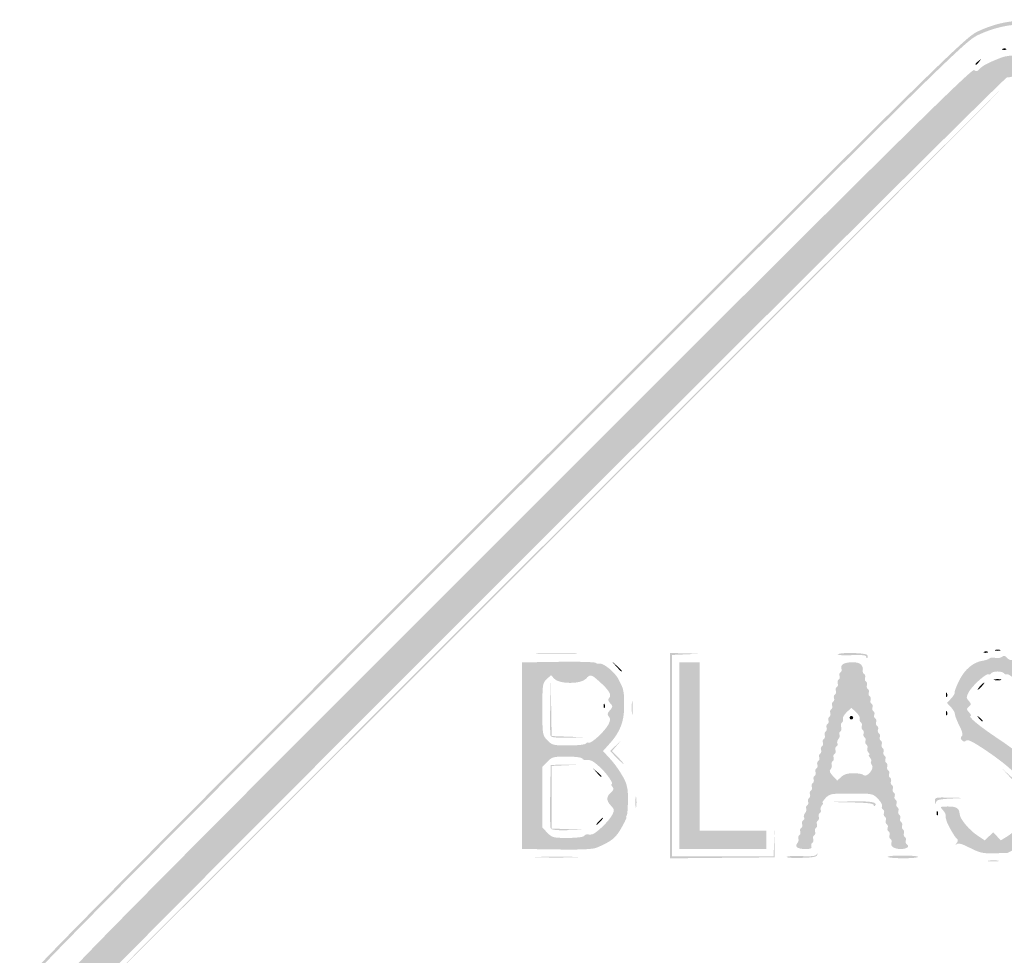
# Model space of a CAD drawing. Header units: inches. Extents: x -25.4 to 25.9, y -25.8 to 25.5.
# Tile 5 of 7: x -25.4 to -0.4, y 1.7 to 25.5. Entities that reach past the tile are written whole.
import ezdxf

# ---------------------------------------------------------------- set-up
doc = ezdxf.new("R2010")
doc.units = ezdxf.units.IN
doc.header["$MEASUREMENT"] = 0

msp = doc.modelspace()

# ---------------------------------------------------------------- hatches: boundary and pattern name
h = msp.add_hatch(color=7)
edge = h.paths.add_edge_path()
edge.add_spline(control_points=[(-0.212, -25.424), (-0.484, -25.386), (-0.873, -25.258), (-1.153, -25.114), (-1.398, -24.988), (-2.986, -23.418), (-13.203, -13.202), (-24.298, -2.108), (-24.98, -1.416), (-25.136, -1.106), (-25.351, -0.677), (-25.431, -0.377), (-25.43, 0), (-25.429, 0.491), (-25.292, 0.939), (-25.031, 1.305), (-24.888, 1.507), (-20.522, 5.905), (-13.097, 13.326), (-1.423, 24.994), (-1.387, 25.03), (-1.035, 25.191), (-0.609, 25.387), (-0.164, 25.475), (0.195, 25.435), (0.636, 25.386), (1.087, 25.212), (1.391, 24.975), (1.848, 24.619), (24.951, 1.466), (25.115, 1.2), (25.407, 0.727), (25.511, -0.076), (25.349, -0.601), (25.133, -1.3), (25.885, -0.52), (13.202, -13.203), (2.139, -24.266), (1.415, -24.98), (1.106, -25.137), (0.677, -25.354), (0.133, -25.472), (-0.212, -25.424)], knot_values=[0, 0, 0, 0, 1, 1, 1, 2, 2, 2, 3, 3, 3, 4, 4, 4, 5, 5, 5, 6, 6, 6, 7, 7, 7, 8, 8, 8, 9, 9, 9, 10, 10, 10, 11, 11, 11, 12, 12, 12, 13, 13, 13, 14, 14, 14, 14], degree=3, periodic=0)
edge = h.paths.add_edge_path(flags=0)
edge.add_spline(control_points=[(0.541, -25.26), (0.671, -25.232), (0.925, -25.134), (1.106, -25.043), (1.415, -24.886), (2.137, -24.174), (13.155, -13.156), (25.787, -0.523), (25.038, -1.3), (25.255, -0.601), (25.417, -0.076), (25.313, 0.727), (25.021, 1.2), (24.857, 1.466), (1.848, 24.525), (1.391, 24.88), (1.087, 25.118), (0.636, 25.291), (0.195, 25.341), (-0.164, 25.381), (-0.609, 25.293), (-1.035, 25.097), (-1.387, 24.936), (-1.423, 24.9), (-13.05, 13.279), (-20.444, 5.888), (-24.794, 1.507), (-24.937, 1.305), (-25.198, 0.939), (-25.335, 0.491), (-25.336, 0), (-25.337, -0.377), (-25.257, -0.677), (-25.042, -1.106), (-24.886, -1.416), (-24.206, -2.105), (-13.156, -13.155), (-0.527, -25.783), (-1.291, -25.047), (-0.612, -25.238), (-0.157, -25.365), (0.034, -25.369), (0.541, -25.26)], knot_values=[0, 0, 0, 0, 1, 1, 1, 2, 2, 2, 3, 3, 3, 4, 4, 4, 5, 5, 5, 6, 6, 6, 7, 7, 7, 8, 8, 8, 9, 9, 9, 10, 10, 10, 11, 11, 11, 12, 12, 12, 13, 13, 13, 14, 14, 14, 14], degree=3, periodic=0)
h = msp.add_hatch(color=7)
edge = h.paths.add_edge_path()
edge.add_spline(control_points=[(-0.142, -24.631), (-0.204, -24.566), (-0.287, -24.515), (-0.327, -24.519), (-0.367, -24.523), (-0.416, -24.521), (-0.435, -24.514), (-0.455, -24.508), (-0.486, -24.5), (-0.506, -24.497), (-0.791, -24.447), (-1.468, -23.784), (-12.667, -12.579), (-22.835, -2.406), (-24.29, -0.932), (-24.395, -0.706), (-24.46, -0.563), (-24.514, -0.413), (-24.514, -0.37), (-24.515, -0.328), (-24.546, -0.268), (-24.583, -0.237), (-24.638, -0.192), (-24.64, -0.162), (-24.595, -0.09), (-24.551, -0.019), (-24.552, 0.021), (-24.601, 0.099), (-24.653, 0.182), (-24.65, 0.21), (-24.584, 0.284), (-24.541, 0.332), (-24.519, 0.392), (-24.534, 0.417), (-24.55, 0.443), (-24.542, 0.478), (-24.515, 0.494), (-24.488, 0.511), (-24.475, 0.539), (-24.487, 0.557), (-24.498, 0.575), (-24.427, 0.71), (-24.328, 0.856), (-24.198, 1.05), (-24.164, 1.136), (-24.202, 1.174), (-24.24, 1.212), (-21.139, 4.341), (-12.742, 12.738), (-3.312, 22.168), (-1.218, 24.239), (-1.163, 24.194), (-1.111, 24.15), (-1.08, 24.157), (-1.017, 24.226), (-0.943, 24.309), (-0.77, 24.397), (-0.447, 24.519), (-0.266, 24.588), (0.267, 24.588), (0.438, 24.52), (0.511, 24.491), (0.588, 24.468), (0.61, 24.468), (0.632, 24.468), (0.756, 24.396), (0.886, 24.309), (1.058, 24.193), (1.136, 24.164), (1.174, 24.202), (1.212, 24.24), (4.341, 21.139), (12.74, 12.74), (21.138, 4.341), (24.24, 1.212), (24.202, 1.174), (24.164, 1.136), (24.198, 1.05), (24.328, 0.856), (24.427, 0.71), (24.498, 0.575), (24.487, 0.557), (24.475, 0.539), (24.488, 0.511), (24.515, 0.494), (24.542, 0.478), (24.55, 0.443), (24.534, 0.417), (24.519, 0.392), (24.541, 0.332), (24.584, 0.284), (24.65, 0.21), (24.653, 0.182), (24.601, 0.099), (24.552, 0.021), (24.551, -0.019), (24.595, -0.09), (24.64, -0.162), (24.638, -0.192), (24.583, -0.237), (24.546, -0.268), (24.515, -0.328), (24.514, -0.37), (24.514, -0.413), (24.46, -0.563), (24.395, -0.706), (24.29, -0.932), (22.835, -2.406), (12.667, -12.579), (1.468, -23.784), (0.791, -24.447), (0.506, -24.497), (0.486, -24.5), (0.455, -24.508), (0.435, -24.514), (0.416, -24.521), (0.367, -24.523), (0.327, -24.519), (0.287, -24.515), (0.204, -24.566), (0.142, -24.631), (0.081, -24.697), (0.017, -24.75), (0, -24.75), (-0.017, -24.75), (-0.081, -24.697), (-0.142, -24.631)], knot_values=[0, 0, 0, 0, 1, 1, 1, 2, 2, 2, 3, 3, 3, 4, 4, 4, 5, 5, 5, 6, 6, 6, 7, 7, 7, 8, 8, 8, 9, 9, 9, 10, 10, 10, 11, 11, 11, 12, 12, 12, 13, 13, 13, 14, 14, 14, 15, 15, 15, 16, 16, 16, 17, 17, 17, 18, 18, 18, 19, 19, 19, 20, 20, 20, 21, 21, 21, 22, 22, 22, 23, 23, 23, 24, 24, 24, 25, 25, 25, 26, 26, 26, 27, 27, 27, 28, 28, 28, 29, 29, 29, 30, 30, 30, 31, 31, 31, 32, 32, 32, 33, 33, 33, 34, 34, 34, 35, 35, 35, 36, 36, 36, 37, 37, 37, 38, 38, 38, 39, 39, 39, 40, 40, 40, 41, 41, 41, 42, 42, 42, 42], degree=3, periodic=0)
edge = h.paths.add_edge_path(flags=0)
edge.add_spline(control_points=[(-0.062, -23.993), (-0.025, -23.957), (0.015, -23.958), (0.079, -23.999), (0.153, -24.045), (0.204, -24.038), (0.356, -23.959), (0.601, -23.831), (23.927, -0.498), (23.997, -0.311), (24.039, -0.195), (24.033, -0.158), (23.953, -0.073)], knot_values=[0, 0, 0, 0, 1, 1, 1, 2, 2, 2, 3, 3, 3, 4, 4, 4, 4], degree=3, periodic=0)
edge.add_line((23.953, -0.073), (23.858, 0.028))
edge.add_line((23.858, 0.028), (23.955, 0.125))
edge.add_spline(control_points=[(23.955, 0.125), (24.046, 0.216), (24.048, 0.232), (23.981, 0.359), (23.886, 0.538), (0.42, 23.996), (0.329, 24.003), (0.22, 24.011), (0.171, 24.023), (0.082, 24.064), (0.037, 24.084), (-0.037, 24.085), (-0.082, 24.066), (-0.17, 24.027), (-0.217, 24.016), (-0.329, 24.004), (-0.421, 23.995), (-23.887, 0.535), (-23.981, 0.359), (-24.048, 0.232), (-24.046, 0.216), (-23.955, 0.125)], knot_values=[0, 0, 0, 0, 1, 1, 1, 2, 2, 2, 3, 3, 3, 4, 4, 4, 5, 5, 5, 6, 6, 6, 7, 7, 7, 7], degree=3, periodic=0)
edge.add_line((-23.955, 0.125), (-23.858, 0.028))
edge.add_line((-23.858, 0.028), (-23.959, -0.08))
edge.add_spline(control_points=[(-23.959, -0.08), (-24.053, -0.181), (-24.055, -0.193), (-23.981, -0.274), (-23.938, -0.322), (-23.918, -0.375), (-23.936, -0.394), (-23.982, -0.439), (-0.687, -23.738), (-0.426, -23.908), (-0.198, -24.057), (-0.139, -24.07), (-0.062, -23.993)], knot_values=[0, 0, 0, 0, 1, 1, 1, 2, 2, 2, 3, 3, 3, 4, 4, 4, 4], degree=3, periodic=0)
h = msp.add_hatch(color=7)
edge = h.paths.add_edge_path()
edge.add_spline(control_points=[(-0.432, 24.735), (-0.398, 24.749), (-0.358, 24.747), (-0.342, 24.731), (-0.326, 24.716), (-0.354, 24.705), (-0.404, 24.707), (-0.459, 24.709), (-0.47, 24.72), (-0.432, 24.735)], knot_values=[0, 0, 0, 0, 1, 1, 1, 2, 2, 2, 3, 3, 3, 3], degree=3, periodic=0)
h = msp.add_hatch(color=7)
edge = h.paths.add_edge_path()
edge.add_spline(control_points=[(-1.129, 24.344), (-1.129, 24.354), (-1.092, 24.391), (-1.047, 24.427), (-0.972, 24.485), (-0.971, 24.484), (-1.029, 24.409), (-1.091, 24.331), (-1.129, 24.306), (-1.129, 24.344)], knot_values=[0, 0, 0, 0, 1, 1, 1, 2, 2, 2, 3, 3, 3, 3], degree=3, periodic=0)
h = msp.add_hatch(color=7)
edge = h.paths.add_edge_path()
edge.add_spline(control_points=[(-12.116, 12.093), (-5.698, 18.511), (-0.436, 23.762), (-0.424, 23.762), (-0.411, 23.762), (-5.651, 18.511), (-12.069, 12.093), (-18.487, 5.675), (-23.749, 0.423), (-23.762, 0.423), (-23.775, 0.423), (-18.534, 5.675), (-12.116, 12.093)], knot_values=[0, 0, 0, 0, 1, 1, 1, 2, 2, 2, 3, 3, 3, 4, 4, 4, 4], degree=3, periodic=0)
h = msp.add_hatch(color=7)
edge = h.paths.add_edge_path()
edge.add_spline(control_points=[(-12.22, 9.352), (-11.966, 9.36), (-11.564, 9.36), (-11.326, 9.352), (-11.088, 9.343), (-11.295, 9.336), (-11.787, 9.336), (-12.279, 9.336), (-12.473, 9.343), (-12.22, 9.352)], knot_values=[0, 0, 0, 0, 1, 1, 1, 2, 2, 2, 3, 3, 3, 3], degree=3, periodic=0)
for points in [[(-8.893, 6.751), (-8.893, 9.364), (-8.505, 9.354), (-8.117, 9.345), (-8.481, 9.329), (-8.846, 9.313), (-8.846, 6.75), (-8.846, 4.188), (-7.554, 4.188), (-6.262, 4.188), (-6.245, 4.529), (-6.227, 4.87), (-6.231, 4.517), (-6.235, 4.164), (-7.564, 4.152), (-8.893, 4.139), (-8.893, 6.751)], [(-8.658, 6.752), (-8.658, 9.128), (-8.399, 9.128), (-8.14, 9.128), (-8.14, 6.987), (-8.14, 4.846), (-7.293, 4.846), (-6.446, 4.846), (-6.446, 4.611), (-6.446, 4.376), (-7.552, 4.376), (-8.658, 4.376), (-8.658, 6.752)]]:
    msp.add_hatch(color=7).paths.add_polyline_path(points)
h = msp.add_hatch(color=7)
edge = h.paths.add_edge_path()
edge.add_spline(control_points=[(-3.905, 9.265), (-3.905, 9.308), (-4.004, 9.32), (-4.278, 9.308), (-4.482, 9.3), (-4.64, 9.309), (-4.628, 9.328), (-4.593, 9.384), (-3.915, 9.37), (-3.88, 9.313), (-3.863, 9.286), (-3.862, 9.251), (-3.877, 9.235), (-3.893, 9.219), (-3.905, 9.233), (-3.905, 9.265)], knot_values=[0, 0, 0, 0, 1, 1, 1, 2, 2, 2, 3, 3, 3, 4, 4, 4, 5, 5, 5, 5], degree=3, periodic=0)
h = msp.add_hatch(color=7)
edge = h.paths.add_edge_path()
edge.add_spline(control_points=[(-1.265, 4.404), (-1.475, 4.511), (-1.564, 4.536), (-1.608, 4.498), (-1.653, 4.458), (-1.653, 4.464), (-1.607, 4.525), (-1.567, 4.578), (-1.564, 4.613), (-1.598, 4.634), (-1.644, 4.662), (-1.843, 5.009), (-1.862, 5.094), (-1.867, 5.113), (-1.876, 5.145), (-1.882, 5.164), (-1.888, 5.184), (-1.89, 5.218), (-1.886, 5.241), (-1.882, 5.263), (-1.914, 5.321), (-1.958, 5.37), (-2.035, 5.455), (-2.03, 5.458), (-1.822, 5.458), (-1.605, 5.458), (-1.539, 5.414), (-1.528, 5.262), (-1.519, 5.14), (-1.284, 4.857), (-1.077, 4.72)], knot_values=[0, 0, 0, 0, 1, 1, 1, 2, 2, 2, 3, 3, 3, 4, 4, 4, 5, 5, 5, 6, 6, 6, 7, 7, 7, 8, 8, 8, 9, 9, 9, 10, 10, 10, 10], degree=3, periodic=0)
edge.add_line((-1.077, 4.72), (-0.892, 4.597))
edge.add_line((-0.892, 4.597), (-0.785, 4.697))
edge.add_line((-0.785, 4.697), (-0.678, 4.798))
edge.add_line((-0.678, 4.798), (-0.578, 4.698))
edge.add_line((-0.578, 4.698), (-0.479, 4.598))
edge.add_line((-0.479, 4.598), (-0.312, 4.702))
edge.add_spline(control_points=[(-0.312, 4.702), (-0.125, 4.817), (0.061, 5.023), (0.17, 5.233), (0.238, 5.365), (0.236, 5.38), (0.146, 5.477)], knot_values=[0, 0, 0, 0, 1, 1, 1, 2, 2, 2, 2], degree=3, periodic=0)
edge.add_line((0.146, 5.477), (0.049, 5.58))
edge.add_line((0.049, 5.58), (0.146, 5.678))
edge.add_line((0.146, 5.678), (0.244, 5.775))
edge.add_line((0.244, 5.775), (0.149, 5.958))
edge.add_spline(control_points=[(0.149, 5.958), (0.019, 6.209), (-0.316, 6.517), (-0.855, 6.881), (-1.18, 7.1), (-1.325, 7.173), (-1.361, 7.137), (-1.397, 7.101), (-1.428, 7.102), (-1.468, 7.143), (-1.507, 7.182), (-1.51, 7.214), (-1.475, 7.248), (-1.441, 7.282), (-1.46, 7.364), (-1.537, 7.515), (-1.597, 7.635), (-1.647, 7.765), (-1.647, 7.804), (-1.647, 7.843), (-1.693, 7.924), (-1.749, 7.984)], knot_values=[0, 0, 0, 0, 1, 1, 1, 2, 2, 2, 3, 3, 3, 4, 4, 4, 5, 5, 5, 6, 6, 6, 7, 7, 7, 7], degree=3, periodic=0)
edge.add_line((-1.749, 7.984), (-1.851, 8.093))
edge.add_line((-1.851, 8.093), (-1.747, 8.204))
edge.add_spline(control_points=[(-1.747, 8.204), (-1.69, 8.266), (-1.649, 8.334), (-1.656, 8.357), (-1.664, 8.38), (-1.611, 8.52), (-1.538, 8.667), (-1.402, 8.945), (-1.176, 9.135), (-0.943, 9.166), (-0.878, 9.174), (-0.803, 9.2), (-0.775, 9.224), (-0.747, 9.247), (-0.678, 9.253), (-0.621, 9.238), (-0.564, 9.224), (-0.488, 9.235), (-0.453, 9.265), (-0.404, 9.305), (-0.375, 9.3), (-0.329, 9.246), (-0.297, 9.206), (-0.246, 9.179), (-0.217, 9.184), (-0.098, 9.207), (0.239, 8.975), (0.376, 8.776), (0.456, 8.659), (0.508, 8.564), (0.491, 8.564), (0.473, 8.564), (0.483, 8.535), (0.511, 8.501), (0.54, 8.466), (0.55, 8.423), (0.532, 8.406), (0.515, 8.389), (0.562, 8.311), (0.636, 8.234)], knot_values=[0, 0, 0, 0, 1, 1, 1, 2, 2, 2, 3, 3, 3, 4, 4, 4, 5, 5, 5, 6, 6, 6, 7, 7, 7, 8, 8, 8, 9, 9, 9, 10, 10, 10, 11, 11, 11, 12, 12, 12, 13, 13, 13, 13], degree=3, periodic=0)
edge.add_line((0.636, 8.234), (0.77, 8.093))
edge.add_line((0.77, 8.093), (0.425, 8.093))
edge.add_spline(control_points=[(0.425, 8.093), (0.091, 8.093), (0.082, 8.096), (0.159, 8.181), (0.229, 8.258), (0.23, 8.274), (0.166, 8.327), (0.127, 8.36), (0.105, 8.402), (0.118, 8.422), (0.149, 8.473), (-0.275, 8.856), (-0.327, 8.824), (-0.351, 8.809), (-0.383, 8.819), (-0.399, 8.845), (-0.416, 8.872), (-0.49, 8.893), (-0.565, 8.893), (-0.639, 8.893), (-0.714, 8.872), (-0.73, 8.845), (-0.746, 8.819), (-0.776, 8.808), (-0.796, 8.82), (-0.852, 8.855), (-1.216, 8.526), (-1.299, 8.366), (-1.365, 8.239), (-1.364, 8.218), (-1.296, 8.143), (-1.228, 8.068), (-1.228, 8.054), (-1.294, 7.999), (-1.36, 7.945), (-1.359, 7.93), (-1.288, 7.851), (-1.244, 7.803), (-1.226, 7.764), (-1.248, 7.764), (-1.346, 7.764), (-1.013, 7.487), (-0.538, 7.174), (-0.252, 6.985), (0.061, 6.743), (0.159, 6.635), (0.344, 6.43), (0.539, 6.052), (0.524, 5.926), (0.519, 5.886), (0.568, 5.803), (0.634, 5.742), (0.783, 5.602), (0.783, 5.55), (0.634, 5.41), (0.569, 5.349), (0.523, 5.277), (0.533, 5.249), (0.542, 5.222), (0.482, 5.068), (0.4, 4.907), (0.298, 4.708), (0.266, 4.6), (0.298, 4.567), (0.325, 4.54), (0.332, 4.504), (0.314, 4.486), (0.296, 4.468), (0.258, 4.476), (0.229, 4.504), (0.192, 4.541), (0.111, 4.516), (-0.064, 4.413), (-0.197, 4.335), (-0.311, 4.273), (-0.318, 4.276), (-0.324, 4.279), (-0.335, 4.28), (-0.341, 4.278), (-0.348, 4.276), (-0.494, 4.271), (-0.667, 4.267), (-0.934, 4.26), (-1.022, 4.28), (-1.265, 4.404)], knot_values=[0, 0, 0, 0, 1, 1, 1, 2, 2, 2, 3, 3, 3, 4, 4, 4, 5, 5, 5, 6, 6, 6, 7, 7, 7, 8, 8, 8, 9, 9, 9, 10, 10, 10, 11, 11, 11, 12, 12, 12, 13, 13, 13, 14, 14, 14, 15, 15, 15, 16, 16, 16, 17, 17, 17, 18, 18, 18, 19, 19, 19, 20, 20, 20, 21, 21, 21, 22, 22, 22, 23, 23, 23, 24, 24, 24, 25, 25, 25, 26, 26, 26, 27, 27, 27, 28, 28, 28, 28], degree=3, periodic=0)
h = msp.add_hatch(color=7)
edge = h.paths.add_edge_path()
edge.add_spline(control_points=[(-0.903, 9.396), (-0.869, 9.409), (-0.828, 9.408), (-0.813, 9.392), (-0.797, 9.376), (-0.825, 9.365), (-0.874, 9.367), (-0.929, 9.37), (-0.94, 9.381), (-0.903, 9.396)], knot_values=[0, 0, 0, 0, 1, 1, 1, 2, 2, 2, 3, 3, 3, 3], degree=3, periodic=0)
h = msp.add_hatch(color=7)
edge = h.paths.add_edge_path()
edge.add_spline(control_points=[(-0.623, 9.442), (-0.591, 9.455), (-0.538, 9.455), (-0.506, 9.442), (-0.473, 9.429), (-0.5, 9.418), (-0.565, 9.418), (-0.629, 9.418), (-0.656, 9.429), (-0.623, 9.442)], knot_values=[0, 0, 0, 0, 1, 1, 1, 2, 2, 2, 3, 3, 3, 3], degree=3, periodic=0)
h = msp.add_hatch(color=7)
edge = h.paths.add_edge_path()
edge.add_line((-11.775, 4.365), (-12.657, 4.378))
edge.add_line((-12.657, 4.378), (-12.657, 6.751))
edge.add_line((-12.657, 6.751), (-12.657, 9.124))
edge.add_line((-12.657, 9.124), (-11.752, 9.138))
edge.add_spline(control_points=[(-11.752, 9.138), (-11.253, 9.146), (-10.822, 9.135), (-10.792, 9.115), (-10.762, 9.095), (-10.72, 9.084), (-10.698, 9.091), (-10.601, 9.124), (-10.302, 8.885), (-10.204, 8.696), (-10.146, 8.584), (-10.095, 8.472), (-10.091, 8.446), (-10.087, 8.42), (-10.079, 8.378), (-10.073, 8.352), (-10.066, 8.326), (-10.061, 8.164), (-10.061, 7.992), (-10.061, 7.619), (-10.167, 7.347), (-10.423, 7.064)], knot_values=[0, 0, 0, 0, 1, 1, 1, 2, 2, 2, 3, 3, 3, 4, 4, 4, 5, 5, 5, 6, 6, 6, 7, 7, 7, 7], degree=3, periodic=0)
edge.add_line((-10.423, 7.064), (-10.598, 6.869))
edge.add_line((-10.598, 6.869), (-10.408, 6.662))
edge.add_spline(control_points=[(-10.408, 6.662), (-10.236, 6.476), (-10.015, 6.12), (-9.997, 5.999), (-9.993, 5.973), (-9.985, 5.936), (-9.979, 5.917), (-9.951, 5.829), (-9.963, 5.281), (-9.994, 5.231), (-10.013, 5.201), (-10.017, 5.176), (-10.004, 5.176), (-9.992, 5.176), (-10.048, 5.057), (-10.131, 4.911), (-10.277, 4.655), (-10.378, 4.574), (-10.752, 4.413), (-10.854, 4.369), (-11.135, 4.356), (-11.775, 4.365)], knot_values=[0, 0, 0, 0, 1, 1, 1, 2, 2, 2, 3, 3, 3, 4, 4, 4, 5, 5, 5, 6, 6, 6, 7, 7, 7, 7], degree=3, periodic=0)
edge = h.paths.add_edge_path(flags=0)
edge.add_spline(control_points=[(-11.08, 4.707), (-11.064, 4.733), (-11.026, 4.752), (-10.995, 4.748), (-10.965, 4.744), (-10.913, 4.744), (-10.881, 4.747), (-10.79, 4.755), (-10.448, 5.082), (-10.369, 5.236), (-10.302, 5.364), (-10.304, 5.381), (-10.395, 5.478), (-10.518, 5.608), (-10.519, 5.702), (-10.399, 5.811), (-10.327, 5.876), (-10.317, 5.911), (-10.358, 5.959), (-10.387, 5.994), (-10.397, 6.023), (-10.38, 6.023), (-10.311, 6.023), (-10.5, 6.3), (-10.678, 6.462), (-10.861, 6.627), (-10.918, 6.654), (-11.042, 6.639), (-11.073, 6.635), (-11.111, 6.654), (-11.127, 6.68), (-11.144, 6.707), (-11.321, 6.729), (-11.522, 6.729), (-11.86, 6.729), (-11.896, 6.719), (-12.013, 6.597)], knot_values=[0, 0, 0, 0, 1, 1, 1, 2, 2, 2, 3, 3, 3, 4, 4, 4, 5, 5, 5, 6, 6, 6, 7, 7, 7, 8, 8, 8, 9, 9, 9, 10, 10, 10, 11, 11, 11, 12, 12, 12, 12], degree=3, periodic=0)
edge.add_line((-12.013, 6.597), (-12.14, 6.465))
edge.add_line((-12.14, 6.465), (-12.14, 5.693))
edge.add_line((-12.14, 5.693), (-12.14, 4.922))
edge.add_line((-12.14, 4.922), (-12.013, 4.79))
edge.add_spline(control_points=[(-12.013, 4.79), (-11.895, 4.667), (-11.863, 4.658), (-11.499, 4.658), (-11.284, 4.658), (-11.097, 4.68), (-11.08, 4.707)], knot_values=[0, 0, 0, 0, 1, 1, 1, 2, 2, 2, 2], degree=3, periodic=0)
edge = h.paths.add_edge_path(flags=0)
edge.add_spline(control_points=[(-11.034, 7.059), (-11.017, 7.085), (-10.985, 7.095), (-10.962, 7.081), (-10.905, 7.045), (-10.55, 7.372), (-10.463, 7.54), (-10.408, 7.647), (-10.405, 7.691), (-10.449, 7.745), (-10.494, 7.799), (-10.489, 7.832), (-10.422, 7.906), (-10.343, 7.992), (-10.343, 8.005), (-10.414, 8.084), (-10.47, 8.145), (-10.477, 8.184), (-10.441, 8.221), (-10.371, 8.29), (-10.443, 8.414), (-10.679, 8.627), (-10.9, 8.826), (-10.92, 8.831), (-11.034, 8.705), (-11.158, 8.568), (-11.71, 8.568), (-11.835, 8.706)], knot_values=[0, 0, 0, 0, 1, 1, 1, 2, 2, 2, 3, 3, 3, 4, 4, 4, 5, 5, 5, 6, 6, 6, 7, 7, 7, 8, 8, 8, 9, 9, 9, 9], degree=3, periodic=0)
edge.add_line((-11.835, 8.706), (-11.92, 8.8))
edge.add_line((-11.92, 8.8), (-12.03, 8.697))
edge.add_spline(control_points=[(-12.03, 8.697), (-12.135, 8.599), (-12.14, 8.565), (-12.14, 7.935), (-12.14, 7.283), (-12.138, 7.273), (-12.013, 7.143), (-11.894, 7.018), (-11.865, 7.011), (-11.475, 7.011), (-11.247, 7.011), (-11.05, 7.032), (-11.034, 7.059)], knot_values=[0, 0, 0, 0, 1, 1, 1, 2, 2, 2, 3, 3, 3, 4, 4, 4, 4], degree=3, periodic=0)
h = msp.add_hatch(color=7)
edge = h.paths.add_edge_path()
edge.add_line((-10.261, 9.022), (-10.375, 9.152))
edge.add_line((-10.375, 9.152), (-10.246, 9.038))
edge.add_spline(control_points=[(-10.246, 9.038), (-10.125, 8.931), (-10.095, 8.893), (-10.132, 8.893), (-10.14, 8.893), (-10.198, 8.951), (-10.261, 9.022)], knot_values=[0, 0, 0, 0, 1, 1, 1, 2, 2, 2, 2], degree=3, periodic=0)
h = msp.add_hatch(color=7)
edge = h.paths.add_edge_path()
edge.add_spline(control_points=[(-5.672, 4.427), (-5.69, 4.455), (-5.682, 4.5), (-5.655, 4.527), (-5.629, 4.554), (-5.617, 4.603), (-5.63, 4.636), (-5.642, 4.669), (-5.631, 4.709), (-5.605, 4.726), (-5.578, 4.742), (-5.568, 4.784), (-5.581, 4.82), (-5.595, 4.855), (-5.584, 4.897), (-5.558, 4.914), (-5.531, 4.93), (-5.52, 4.973), (-5.534, 5.008), (-5.548, 5.043), (-5.536, 5.086), (-5.508, 5.104), (-5.48, 5.121), (-5.469, 5.156), (-5.485, 5.181), (-5.501, 5.206), (-5.489, 5.257), (-5.458, 5.293), (-5.428, 5.33), (-5.416, 5.381), (-5.431, 5.406), (-5.447, 5.431), (-5.437, 5.466), (-5.409, 5.483), (-5.381, 5.501), (-5.369, 5.544), (-5.382, 5.579), (-5.396, 5.614), (-5.385, 5.657), (-5.359, 5.673), (-5.332, 5.69), (-5.322, 5.732), (-5.335, 5.767), (-5.349, 5.803), (-5.338, 5.845), (-5.312, 5.861), (-5.285, 5.878), (-5.275, 5.92), (-5.288, 5.955), (-5.302, 5.991), (-5.291, 6.033), (-5.265, 6.05), (-5.238, 6.066), (-5.228, 6.108), (-5.241, 6.144), (-5.255, 6.179), (-5.244, 6.221), (-5.218, 6.238), (-5.191, 6.254), (-5.181, 6.297), (-5.194, 6.332), (-5.208, 6.367), (-5.197, 6.41), (-5.171, 6.426), (-5.144, 6.442), (-5.134, 6.485), (-5.147, 6.52), (-5.161, 6.556), (-5.15, 6.598), (-5.124, 6.614), (-5.097, 6.631), (-5.086, 6.673), (-5.1, 6.708), (-5.114, 6.744), (-5.103, 6.786), (-5.076, 6.802), (-5.05, 6.819), (-5.039, 6.861), (-5.053, 6.897), (-5.067, 6.932), (-5.056, 6.974), (-5.029, 6.991), (-5.003, 7.007), (-4.992, 7.049), (-5.006, 7.085), (-5.019, 7.12), (-5.009, 7.162), (-4.982, 7.179), (-4.956, 7.195), (-4.945, 7.238), (-4.959, 7.273), (-4.972, 7.308), (-4.962, 7.351), (-4.935, 7.367), (-4.909, 7.383), (-4.898, 7.426), (-4.912, 7.461), (-4.925, 7.497), (-4.915, 7.539), (-4.888, 7.555), (-4.862, 7.572), (-4.851, 7.614), (-4.865, 7.649), (-4.878, 7.685), (-4.868, 7.727), (-4.841, 7.744), (-4.815, 7.76), (-4.804, 7.802), (-4.818, 7.838), (-4.831, 7.873), (-4.821, 7.915), (-4.794, 7.932), (-4.768, 7.948), (-4.757, 7.99), (-4.771, 8.026), (-4.784, 8.061), (-4.774, 8.104), (-4.747, 8.12), (-4.721, 8.136), (-4.71, 8.179), (-4.724, 8.214), (-4.737, 8.249), (-4.727, 8.292), (-4.7, 8.308), (-4.674, 8.325), (-4.663, 8.367), (-4.677, 8.402), (-4.69, 8.438), (-4.68, 8.48), (-4.653, 8.496), (-4.627, 8.513), (-4.616, 8.555), (-4.629, 8.59), (-4.643, 8.626), (-4.632, 8.668), (-4.606, 8.685), (-4.579, 8.701), (-4.569, 8.743), (-4.582, 8.779), (-4.596, 8.814), (-4.585, 8.856), (-4.559, 8.873), (-4.532, 8.889), (-4.521, 8.93), (-4.534, 8.963), (-4.572, 9.063), (-4.462, 9.128), (-4.254, 9.128), (-4.059, 9.128), (-3.971, 9.054), (-3.993, 8.908), (-3.998, 8.878), (-3.981, 8.84), (-3.956, 8.825), (-3.93, 8.809), (-3.921, 8.767), (-3.934, 8.732), (-3.948, 8.696), (-3.937, 8.654), (-3.911, 8.638), (-3.884, 8.621), (-3.874, 8.579), (-3.887, 8.543), (-3.901, 8.508), (-3.89, 8.466), (-3.864, 8.449), (-3.837, 8.433), (-3.827, 8.391), (-3.84, 8.355), (-3.854, 8.32), (-3.843, 8.277), (-3.817, 8.261), (-3.79, 8.245), (-3.779, 8.202), (-3.793, 8.167), (-3.807, 8.132), (-3.796, 8.089), (-3.77, 8.073), (-3.743, 8.057), (-3.732, 8.014), (-3.746, 7.979), (-3.76, 7.943), (-3.749, 7.901), (-3.722, 7.885), (-3.696, 7.868), (-3.685, 7.826), (-3.699, 7.791), (-3.713, 7.755), (-3.702, 7.713), (-3.675, 7.696), (-3.649, 7.68), (-3.638, 7.638), (-3.652, 7.602), (-3.665, 7.567), (-3.655, 7.525), (-3.628, 7.508), (-3.602, 7.492), (-3.591, 7.45), (-3.605, 7.414), (-3.618, 7.379), (-3.608, 7.336), (-3.581, 7.32), (-3.555, 7.304), (-3.544, 7.261), (-3.558, 7.226), (-3.571, 7.191), (-3.561, 7.148), (-3.534, 7.132), (-3.508, 7.115), (-3.497, 7.073), (-3.511, 7.038), (-3.524, 7.002), (-3.514, 6.96), (-3.487, 6.944), (-3.461, 6.927), (-3.45, 6.885), (-3.464, 6.85), (-3.477, 6.814), (-3.467, 6.772), (-3.44, 6.755), (-3.414, 6.739), (-3.403, 6.697), (-3.417, 6.661), (-3.43, 6.626), (-3.42, 6.584), (-3.393, 6.567), (-3.367, 6.551), (-3.356, 6.508), (-3.37, 6.473), (-3.383, 6.438), (-3.373, 6.395), (-3.346, 6.379), (-3.32, 6.363), (-3.309, 6.32), (-3.323, 6.285), (-3.336, 6.249), (-3.326, 6.207), (-3.299, 6.191), (-3.272, 6.174), (-3.262, 6.132), (-3.275, 6.097), (-3.289, 6.061), (-3.278, 6.019), (-3.252, 6.003), (-3.225, 5.986), (-3.215, 5.944), (-3.228, 5.908), (-3.242, 5.873), (-3.231, 5.831), (-3.205, 5.814), (-3.178, 5.798), (-3.168, 5.756), (-3.181, 5.72), (-3.195, 5.685), (-3.184, 5.643), (-3.158, 5.626), (-3.131, 5.61), (-3.121, 5.567), (-3.134, 5.532), (-3.148, 5.497), (-3.137, 5.454), (-3.111, 5.438), (-3.084, 5.422), (-3.074, 5.379), (-3.087, 5.344), (-3.101, 5.308), (-3.09, 5.266), (-3.064, 5.25), (-3.037, 5.233), (-3.027, 5.191), (-3.04, 5.156), (-3.054, 5.12), (-3.043, 5.078), (-3.017, 5.061), (-2.99, 5.045), (-2.98, 5.003), (-2.993, 4.967), (-3.007, 4.932), (-2.996, 4.89), (-2.97, 4.873), (-2.943, 4.857), (-2.933, 4.815), (-2.946, 4.779), (-2.96, 4.744), (-2.949, 4.701), (-2.923, 4.685), (-2.896, 4.669), (-2.885, 4.626), (-2.899, 4.591), (-2.913, 4.556), (-2.901, 4.512), (-2.873, 4.495), (-2.785, 4.441), (-2.869, 4.376), (-3.028, 4.376), (-3.196, 4.376), (-3.299, 4.448), (-3.263, 4.542), (-3.251, 4.575), (-3.262, 4.615), (-3.288, 4.632), (-3.315, 4.648), (-3.326, 4.69), (-3.312, 4.726), (-3.298, 4.761), (-3.309, 4.803), (-3.336, 4.82), (-3.362, 4.836), (-3.373, 4.878), (-3.359, 4.914), (-3.345, 4.949), (-3.356, 4.992), (-3.383, 5.008), (-3.409, 5.024), (-3.42, 5.067), (-3.406, 5.102), (-3.393, 5.137), (-3.403, 5.18), (-3.43, 5.196), (-3.456, 5.213), (-3.467, 5.255), (-3.453, 5.29), (-3.44, 5.326), (-3.451, 5.369), (-3.48, 5.386), (-3.508, 5.403), (-3.517, 5.439), (-3.501, 5.465), (-3.485, 5.491), (-3.531, 5.575), (-3.603, 5.65), (-3.734, 5.787), (-3.739, 5.788), (-4.282, 5.788), (-4.806, 5.788), (-4.835, 5.782), (-4.941, 5.67), (-5.001, 5.605), (-5.034, 5.552), (-5.014, 5.552), (-4.993, 5.552), (-5.002, 5.521), (-5.033, 5.484), (-5.064, 5.446), (-5.077, 5.395), (-5.062, 5.369), (-5.046, 5.344), (-5.056, 5.309), (-5.084, 5.292), (-5.112, 5.275), (-5.124, 5.232), (-5.111, 5.196), (-5.097, 5.161), (-5.108, 5.118), (-5.134, 5.102), (-5.161, 5.086), (-5.171, 5.043), (-5.158, 5.008), (-5.144, 4.973), (-5.155, 4.93), (-5.181, 4.914), (-5.208, 4.897), (-5.218, 4.855), (-5.205, 4.82), (-5.191, 4.784), (-5.202, 4.742), (-5.228, 4.726), (-5.255, 4.709), (-5.265, 4.667), (-5.252, 4.632), (-5.238, 4.596), (-5.249, 4.554), (-5.275, 4.537), (-5.302, 4.521), (-5.312, 4.478), (-5.298, 4.442), (-5.279, 4.392), (-5.319, 4.376), (-5.457, 4.376), (-5.558, 4.376), (-5.655, 4.399), (-5.672, 4.427)], knot_values=[0, 0, 0, 0, 1, 1, 1, 2, 2, 2, 3, 3, 3, 4, 4, 4, 5, 5, 5, 6, 6, 6, 7, 7, 7, 8, 8, 8, 9, 9, 9, 10, 10, 10, 11, 11, 11, 12, 12, 12, 13, 13, 13, 14, 14, 14, 15, 15, 15, 16, 16, 16, 17, 17, 17, 18, 18, 18, 19, 19, 19, 20, 20, 20, 21, 21, 21, 22, 22, 22, 23, 23, 23, 24, 24, 24, 25, 25, 25, 26, 26, 26, 27, 27, 27, 28, 28, 28, 29, 29, 29, 30, 30, 30, 31, 31, 31, 32, 32, 32, 33, 33, 33, 34, 34, 34, 35, 35, 35, 36, 36, 36, 37, 37, 37, 38, 38, 38, 39, 39, 39, 40, 40, 40, 41, 41, 41, 42, 42, 42, 43, 43, 43, 44, 44, 44, 45, 45, 45, 46, 46, 46, 47, 47, 47, 48, 48, 48, 49, 49, 49, 50, 50, 50, 51, 51, 51, 52, 52, 52, 53, 53, 53, 54, 54, 54, 55, 55, 55, 56, 56, 56, 57, 57, 57, 58, 58, 58, 59, 59, 59, 60, 60, 60, 61, 61, 61, 62, 62, 62, 63, 63, 63, 64, 64, 64, 65, 65, 65, 66, 66, 66, 67, 67, 67, 68, 68, 68, 69, 69, 69, 70, 70, 70, 71, 71, 71, 72, 72, 72, 73, 73, 73, 74, 74, 74, 75, 75, 75, 76, 76, 76, 77, 77, 77, 78, 78, 78, 79, 79, 79, 80, 80, 80, 81, 81, 81, 82, 82, 82, 83, 83, 83, 84, 84, 84, 85, 85, 85, 86, 86, 86, 87, 87, 87, 88, 88, 88, 89, 89, 89, 90, 90, 90, 91, 91, 91, 92, 92, 92, 93, 93, 93, 94, 94, 94, 95, 95, 95, 96, 96, 96, 97, 97, 97, 98, 98, 98, 99, 99, 99, 100, 100, 100, 101, 101, 101, 102, 102, 102, 103, 103, 103, 104, 104, 104, 105, 105, 105, 106, 106, 106, 107, 107, 107, 108, 108, 108, 109, 109, 109, 110, 110, 110, 111, 111, 111, 112, 112, 112, 113, 113, 113, 114, 114, 114, 115, 115, 115, 116, 116, 116, 117, 117, 117, 118, 118, 118, 119, 119, 119, 120, 120, 120, 121, 121, 121, 122, 122, 122, 123, 123, 123, 124, 124, 124, 125, 125, 125, 126, 126, 126, 127, 127, 127, 127], degree=3, periodic=0)
edge = h.paths.add_edge_path(flags=0)
edge.add_spline(control_points=[(-4.229, 6.305), (-4.113, 6.305), (-3.997, 6.284), (-3.971, 6.257), (-3.895, 6.182), (-3.688, 6.425), (-3.757, 6.508), (-3.786, 6.544), (-3.797, 6.586), (-3.781, 6.602), (-3.764, 6.619), (-3.778, 6.665), (-3.81, 6.704), (-3.843, 6.743), (-3.852, 6.776), (-3.831, 6.776), (-3.81, 6.776), (-3.816, 6.799), (-3.845, 6.828), (-3.874, 6.857), (-3.888, 6.908), (-3.875, 6.941), (-3.862, 6.974), (-3.874, 7.015), (-3.9, 7.031), (-3.927, 7.048), (-3.937, 7.09), (-3.924, 7.125), (-3.91, 7.161), (-3.921, 7.203), (-3.947, 7.219), (-3.974, 7.236), (-3.984, 7.278), (-3.971, 7.314), (-3.957, 7.349), (-3.968, 7.391), (-3.994, 7.408), (-4.021, 7.424), (-4.031, 7.466), (-4.018, 7.502), (-4.004, 7.537), (-4.015, 7.579), (-4.041, 7.596), (-4.068, 7.612), (-4.079, 7.652), (-4.067, 7.685), (-4.054, 7.718), (-4.097, 7.795), (-4.163, 7.857)], knot_values=[0, 0, 0, 0, 1, 1, 1, 2, 2, 2, 3, 3, 3, 4, 4, 4, 5, 5, 5, 6, 6, 6, 7, 7, 7, 8, 8, 8, 9, 9, 9, 10, 10, 10, 11, 11, 11, 12, 12, 12, 13, 13, 13, 14, 14, 14, 15, 15, 15, 16, 16, 16, 16], degree=3, periodic=0)
edge.add_line((-4.163, 7.857), (-4.282, 7.968))
edge.add_line((-4.282, 7.968), (-4.401, 7.857))
edge.add_spline(control_points=[(-4.401, 7.857), (-4.466, 7.795), (-4.51, 7.718), (-4.497, 7.685), (-4.484, 7.652), (-4.495, 7.613), (-4.521, 7.597), (-4.547, 7.581), (-4.556, 7.529), (-4.541, 7.481), (-4.526, 7.434), (-4.536, 7.381), (-4.563, 7.365), (-4.59, 7.348), (-4.6, 7.313), (-4.584, 7.288), (-4.569, 7.263), (-4.581, 7.212), (-4.611, 7.176), (-4.642, 7.139), (-4.654, 7.089), (-4.638, 7.063), (-4.622, 7.038), (-4.633, 7.003), (-4.661, 6.986), (-4.689, 6.969), (-4.701, 6.925), (-4.687, 6.89), (-4.673, 6.855), (-4.684, 6.812), (-4.711, 6.796), (-4.737, 6.78), (-4.748, 6.737), (-4.734, 6.702), (-4.721, 6.666), (-4.731, 6.624), (-4.758, 6.608), (-4.784, 6.591), (-4.795, 6.551), (-4.783, 6.518), (-4.77, 6.485), (-4.783, 6.434), (-4.812, 6.406), (-4.85, 6.367), (-4.834, 6.322), (-4.753, 6.235)], knot_values=[0, 0, 0, 0, 1, 1, 1, 2, 2, 2, 3, 3, 3, 4, 4, 4, 5, 5, 5, 6, 6, 6, 7, 7, 7, 8, 8, 8, 9, 9, 9, 10, 10, 10, 11, 11, 11, 12, 12, 12, 13, 13, 13, 14, 14, 14, 15, 15, 15, 15], degree=3, periodic=0)
edge.add_line((-4.753, 6.235), (-4.641, 6.116))
edge.add_line((-4.641, 6.116), (-4.541, 6.211))
edge.add_spline(control_points=[(-4.541, 6.211), (-4.471, 6.276), (-4.376, 6.305), (-4.229, 6.305)], knot_values=[0, 0, 0, 0, 1, 1, 1, 1], degree=3, periodic=0)
h = msp.add_hatch(color=7)
edge = h.paths.add_edge_path()
edge.add_spline(control_points=[(-11.931, 7.26), (-11.944, 7.294), (-11.948, 7.617), (-11.94, 7.978)], knot_values=[0, 0, 0, 0, 1, 1, 1, 1], degree=3, periodic=0)
edge.add_line((-11.94, 7.978), (-11.925, 8.634))
edge.add_line((-11.925, 8.634), (-11.915, 7.942))
edge.add_line((-11.915, 7.942), (-11.904, 7.25))
edge.add_line((-11.904, 7.25), (-11.469, 7.234))
edge.add_line((-11.469, 7.234), (-11.034, 7.219))
edge.add_line((-11.034, 7.219), (-11.471, 7.209))
edge.add_spline(control_points=[(-11.471, 7.209), (-11.793, 7.202), (-11.914, 7.215), (-11.931, 7.26)], knot_values=[0, 0, 0, 0, 1, 1, 1, 1], degree=3, periodic=0)
h = msp.add_hatch(color=7)
edge = h.paths.add_edge_path()
edge.add_spline(control_points=[(-1.012, 8.517), (-0.965, 8.568), (-0.916, 8.611), (-0.903, 8.611), (-0.89, 8.611), (-0.918, 8.568), (-0.965, 8.517), (-1.011, 8.465), (-1.06, 8.423), (-1.073, 8.423), (-1.086, 8.423), (-1.058, 8.465), (-1.012, 8.517)], knot_values=[0, 0, 0, 0, 1, 1, 1, 2, 2, 2, 3, 3, 3, 4, 4, 4, 4], degree=3, periodic=0)
h = msp.add_hatch(color=7)
edge = h.paths.add_edge_path()
edge.add_spline(control_points=[(-0.647, 8.69), (-0.602, 8.702), (-0.528, 8.702), (-0.482, 8.69), (-0.437, 8.678), (-0.474, 8.669), (-0.565, 8.669), (-0.655, 8.669), (-0.692, 8.678), (-0.647, 8.69)], knot_values=[0, 0, 0, 0, 1, 1, 1, 2, 2, 2, 3, 3, 3, 3], degree=3, periodic=0)
h = msp.add_hatch(color=7)
edge = h.paths.add_edge_path()
edge.add_spline(control_points=[(-1.878, 8.309), (-1.876, 8.364), (-1.865, 8.375), (-1.85, 8.337), (-1.836, 8.303), (-1.838, 8.263), (-1.854, 8.247), (-1.869, 8.231), (-1.88, 8.259), (-1.878, 8.309)], knot_values=[0, 0, 0, 0, 1, 1, 1, 2, 2, 2, 3, 3, 3, 3], degree=3, periodic=0)
h = msp.add_hatch(color=7)
edge = h.paths.add_edge_path()
edge.add_spline(control_points=[(-10.583, 8.027), (-10.581, 8.081), (-10.57, 8.092), (-10.555, 8.055), (-10.541, 8.021), (-10.543, 7.98), (-10.559, 7.965), (-10.574, 7.949), (-10.585, 7.977), (-10.583, 8.027)], knot_values=[0, 0, 0, 0, 1, 1, 1, 2, 2, 2, 3, 3, 3, 3], degree=3, periodic=0)
h = msp.add_hatch(color=7)
edge = h.paths.add_edge_path()
edge.add_spline(control_points=[(-9.867, 7.976), (-9.866, 8.131), (-9.858, 8.189), (-9.847, 8.104), (-9.837, 8.02), (-9.837, 7.892), (-9.848, 7.822), (-9.858, 7.751), (-9.867, 7.82), (-9.867, 7.976)], knot_values=[0, 0, 0, 0, 1, 1, 1, 2, 2, 2, 3, 3, 3, 3], degree=3, periodic=0)
h = msp.add_hatch(color=7)
edge = h.paths.add_edge_path()
edge.add_spline(control_points=[(-4.329, 7.717), (-4.329, 7.743), (-4.308, 7.764), (-4.282, 7.764), (-4.256, 7.764), (-4.235, 7.743), (-4.235, 7.717), (-4.235, 7.691), (-4.256, 7.67), (-4.282, 7.67), (-4.308, 7.67), (-4.329, 7.691), (-4.329, 7.717)], knot_values=[0, 0, 0, 0, 1, 1, 1, 2, 2, 2, 3, 3, 3, 4, 4, 4, 4], degree=3, periodic=0)
h = msp.add_hatch(color=7)
edge = h.paths.add_edge_path()
edge.add_spline(control_points=[(-1.878, 7.838), (-1.876, 7.893), (-1.865, 7.904), (-1.85, 7.867), (-1.836, 7.833), (-1.838, 7.792), (-1.854, 7.777), (-1.869, 7.761), (-1.88, 7.789), (-1.878, 7.838)], knot_values=[0, 0, 0, 0, 1, 1, 1, 2, 2, 2, 3, 3, 3, 3], degree=3, periodic=0)
h = msp.add_hatch(color=7)
edge = h.paths.add_edge_path()
edge.add_spline(control_points=[(-1.041, 7.705), (-1.1, 7.78), (-1.098, 7.781), (-1.023, 7.723), (-0.945, 7.661), (-0.92, 7.623), (-0.959, 7.623), (-0.969, 7.623), (-1.006, 7.66), (-1.041, 7.705)], knot_values=[0, 0, 0, 0, 1, 1, 1, 2, 2, 2, 3, 3, 3, 3], degree=3, periodic=0)
h = msp.add_hatch(color=7)
edge = h.paths.add_edge_path()
edge.add_line((-10.258, 6.706), (-10.419, 6.871))
edge.add_line((-10.419, 6.871), (-10.281, 7))
edge.add_line((-10.281, 7), (-10.143, 7.129))
edge.add_line((-10.143, 7.129), (-10.256, 6.999))
edge.add_line((-10.256, 6.999), (-10.369, 6.869))
edge.add_line((-10.369, 6.869), (-10.21, 6.705))
edge.add_spline(control_points=[(-10.21, 6.705), (-10.123, 6.614), (-10.062, 6.54), (-10.074, 6.54), (-10.087, 6.54), (-10.17, 6.615), (-10.258, 6.706)], knot_values=[0, 0, 0, 0, 1, 1, 1, 2, 2, 2, 2], degree=3, periodic=0)
h = msp.add_hatch(color=7)
edge = h.paths.add_edge_path()
edge.add_spline(control_points=[(-11.931, 4.907), (-11.944, 4.94), (-11.948, 5.316), (-11.941, 5.742)], knot_values=[0, 0, 0, 0, 1, 1, 1, 1], degree=3, periodic=0)
edge.add_line((-11.941, 5.742), (-11.928, 6.517))
edge.add_line((-11.928, 6.517), (-11.552, 6.52))
edge.add_line((-11.552, 6.52), (-11.175, 6.523))
edge.add_line((-11.175, 6.523), (-11.54, 6.506))
edge.add_line((-11.54, 6.506), (-11.904, 6.49))
edge.add_line((-11.904, 6.49), (-11.904, 5.693))
edge.add_line((-11.904, 5.693), (-11.904, 4.897))
edge.add_line((-11.904, 4.897), (-11.493, 4.882))
edge.add_line((-11.493, 4.882), (-11.081, 4.866))
edge.add_line((-11.081, 4.866), (-11.494, 4.856))
edge.add_spline(control_points=[(-11.494, 4.856), (-11.795, 4.849), (-11.914, 4.863), (-11.931, 4.907)], knot_values=[0, 0, 0, 0, 1, 1, 1, 1], degree=3, periodic=0)
h = msp.add_hatch(color=7)
edge = h.paths.add_edge_path()
edge.add_line((-10.756, 6.317), (-10.846, 6.423))
edge.add_line((-10.846, 6.423), (-10.74, 6.333))
edge.add_spline(control_points=[(-10.74, 6.333), (-10.64, 6.249), (-10.613, 6.211), (-10.65, 6.211), (-10.659, 6.211), (-10.707, 6.259), (-10.756, 6.317)], knot_values=[0, 0, 0, 0, 1, 1, 1, 2, 2, 2, 2], degree=3, periodic=0)
h = msp.add_hatch(color=7)
edge = h.paths.add_edge_path()
edge.add_line((-0.285, 6.246), (-0.447, 6.423))
edge.add_line((-0.447, 6.423), (-0.271, 6.261))
edge.add_spline(control_points=[(-0.271, 6.261), (-0.106, 6.11), (-0.072, 6.07), (-0.108, 6.07), (-0.116, 6.07), (-0.196, 6.149), (-0.285, 6.246)], knot_values=[0, 0, 0, 0, 1, 1, 1, 2, 2, 2, 2], degree=3, periodic=0)
h = msp.add_hatch(color=7)
edge = h.paths.add_edge_path()
edge.add_spline(control_points=[(-9.774, 5.576), (-9.773, 5.705), (-9.764, 5.753), (-9.753, 5.681), (-9.743, 5.61), (-9.743, 5.504), (-9.754, 5.446), (-9.765, 5.388), (-9.774, 5.446), (-9.774, 5.576)], knot_values=[0, 0, 0, 0, 1, 1, 1, 2, 2, 2, 3, 3, 3, 3], degree=3, periodic=0)
h = msp.add_hatch(color=7)
edge = h.paths.add_edge_path()
edge.add_spline(control_points=[(-3.717, 5.497), (-3.717, 5.536), (-3.892, 5.555), (-4.294, 5.562)], knot_values=[0, 0, 0, 0, 1, 1, 1, 1], degree=3, periodic=0)
edge.add_line((-4.294, 5.562), (-4.87, 5.573))
edge.add_line((-4.87, 5.573), (-4.309, 5.587))
edge.add_spline(control_points=[(-4.309, 5.587), (-3.79, 5.601), (-3.594, 5.566), (-3.685, 5.475), (-3.703, 5.457), (-3.717, 5.467), (-3.717, 5.497)], knot_values=[0, 0, 0, 0, 1, 1, 1, 2, 2, 2, 2], degree=3, periodic=0)
h = msp.add_hatch(color=7)
edge = h.paths.add_edge_path()
edge.add_spline(control_points=[(-2.159, 5.588), (-2.164, 5.69), (-2.152, 5.693), (-1.776, 5.684)], knot_values=[0, 0, 0, 0, 1, 1, 1, 1], degree=3, periodic=0)
edge.add_line((-1.776, 5.684), (-1.388, 5.675))
edge.add_line((-1.388, 5.675), (-1.75, 5.659))
edge.add_spline(control_points=[(-1.75, 5.659), (-2.043, 5.646), (-2.115, 5.627), (-2.132, 5.562), (-2.148, 5.504), (-2.155, 5.511), (-2.159, 5.588)], knot_values=[0, 0, 0, 0, 1, 1, 1, 2, 2, 2, 2], degree=3, periodic=0)
h = msp.add_hatch(color=7)
edge = h.paths.add_edge_path()
edge.add_spline(control_points=[(-2.114, 5.297), (-2.111, 5.352), (-2.1, 5.363), (-2.085, 5.326), (-2.072, 5.292), (-2.073, 5.251), (-2.089, 5.236), (-2.105, 5.22), (-2.116, 5.248), (-2.114, 5.297)], knot_values=[0, 0, 0, 0, 1, 1, 1, 2, 2, 2, 3, 3, 3, 3], degree=3, periodic=0)
h = msp.add_hatch(color=7)
edge = h.paths.add_edge_path()
edge.add_spline(control_points=[(-10.705, 5.082), (-10.658, 5.134), (-10.609, 5.176), (-10.596, 5.176), (-10.583, 5.176), (-10.611, 5.134), (-10.658, 5.082), (-10.704, 5.03), (-10.753, 4.988), (-10.766, 4.988), (-10.779, 4.988), (-10.751, 5.03), (-10.705, 5.082)], knot_values=[0, 0, 0, 0, 1, 1, 1, 2, 2, 2, 3, 3, 3, 4, 4, 4, 4], degree=3, periodic=0)
h = msp.add_hatch(color=7)
edge = h.paths.add_edge_path()
edge.add_spline(control_points=[(-5.929, 4.174), (-5.929, 4.195), (-5.761, 4.204), (-5.557, 4.196), (-5.279, 4.185), (-5.179, 4.197), (-5.164, 4.243), (-5.15, 4.285), (-5.145, 4.282), (-5.148, 4.235), (-5.152, 4.179), (-5.237, 4.161), (-5.541, 4.151), (-5.754, 4.143), (-5.929, 4.154), (-5.929, 4.174)], knot_values=[0, 0, 0, 0, 1, 1, 1, 2, 2, 2, 3, 3, 3, 4, 4, 4, 5, 5, 5, 5], degree=3, periodic=0)
h = msp.add_hatch(color=7)
edge = h.paths.add_edge_path()
edge.add_spline(control_points=[(-12.22, 4.176), (-11.966, 4.184), (-11.564, 4.184), (-11.326, 4.176), (-11.088, 4.167), (-11.295, 4.16), (-11.787, 4.16), (-12.279, 4.16), (-12.473, 4.167), (-12.22, 4.176)], knot_values=[0, 0, 0, 0, 1, 1, 1, 2, 2, 2, 3, 3, 3, 3], degree=3, periodic=0)
h = msp.add_hatch(color=7)
edge = h.paths.add_edge_path()
edge.add_spline(control_points=[(-3.357, 4.176), (-3.369, 4.195), (-3.201, 4.211), (-2.983, 4.211), (-2.766, 4.211), (-2.588, 4.195), (-2.588, 4.176), (-2.588, 4.157), (-2.756, 4.141), (-2.962, 4.141), (-3.167, 4.141), (-3.345, 4.157), (-3.357, 4.176)], knot_values=[0, 0, 0, 0, 1, 1, 1, 2, 2, 2, 3, 3, 3, 4, 4, 4, 4], degree=3, periodic=0)
h = msp.add_hatch(color=7)
edge = h.paths.add_edge_path()
edge.add_spline(control_points=[(-0.787, 4.08), (-0.716, 4.091), (-0.61, 4.091), (-0.552, 4.08), (-0.494, 4.069), (-0.553, 4.06), (-0.682, 4.06), (-0.812, 4.06), (-0.859, 4.07), (-0.787, 4.08)], knot_values=[0, 0, 0, 0, 1, 1, 1, 2, 2, 2, 3, 3, 3, 3], degree=3, periodic=0)

doc.saveas('drawing.dxf')
